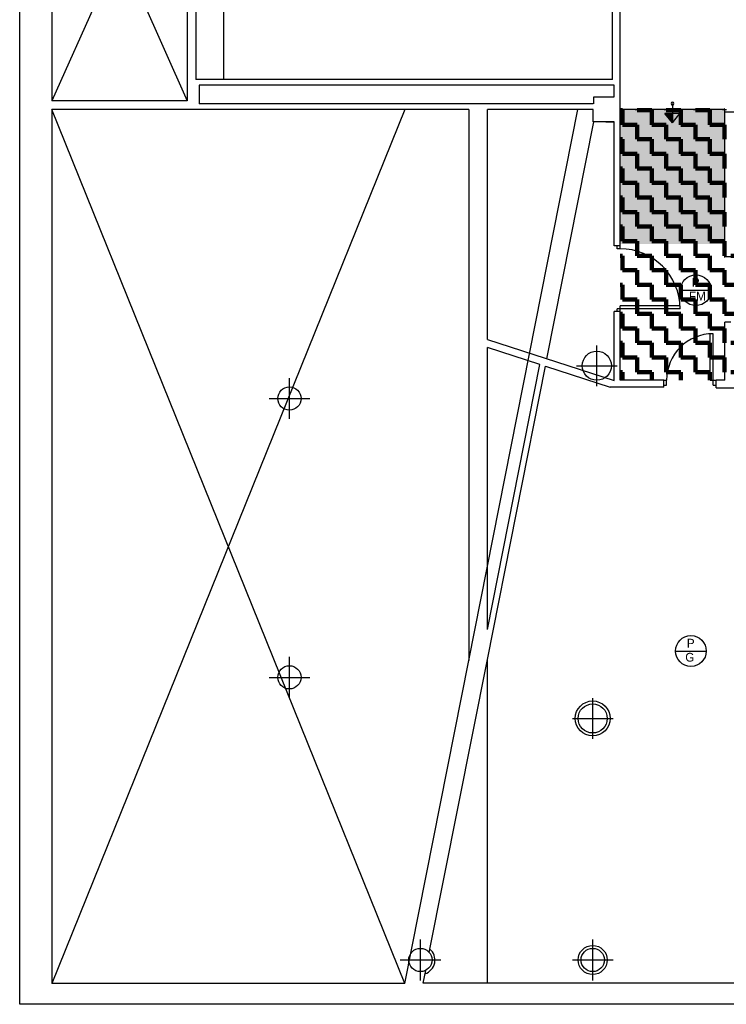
# Model space of a CAD drawing. Header units: metres. Extents: x -1 to 438, y -6 to 53.
# Tile 2 of 10: x 391 to 403, y 13 to 30. Entities that reach past the tile are written whole.
import ezdxf

# ---------------------------------------------------------------- set-up
doc = ezdxf.new("R2010")
doc.units = ezdxf.units.M
doc.linetypes.add('CONTINUA', pattern=[0])
for name, color, linetype, lineweight in [('PA MURS ACTUAL', 7, 'CONTINUA', 25), ('PA PAVIMENT ENDERROCAT', 7, 'CONTINUA', 25), ('PA SOSTRE ENDERROCAT', 7, 'CONTINUA', 25)]:
    doc.layers.add(name, color=color, linetype=linetype, lineweight=lineweight)
doc.styles.add('Century Gothic', font='txt')

# ---------------------------------------------------------------- blocks, each defined once
blk = doc.blocks.new('OBJETO_COMPLEJO_0')
at = {"layer": 'PA MURS ACTUAL', "transparency": 33554687}
for start, end in [(90, 270), (270, 90)]:
    blk.add_arc((402.357, 28.364), 0.025, start, end, dxfattribs=at)

msp = doc.modelspace()

# ---------------------------------------------------------------- hatches: boundary and pattern name
at = {"layer": 'PA PAVIMENT ENDERROCAT', "linetype": 'CONTINUA', "lineweight": 25, "transparency": 33554508}
h = msp.add_hatch(color=7, dxfattribs=at)
h.set_gradient(color1=(222, 222, 133), color2=(222, 222, 133), one_color=1, name='INVSPHERICAL')
h.paths.add_polyline_path([(401.457, 28.267), (401.457, 25.95), (403.257, 25.95), (403.257, 28.267)], flags=0)
at = {"layer": 'PA SOSTRE ENDERROCAT', "linetype": 'CONTINUA', "lineweight": 200, "transparency": 33554687}
h = msp.add_hatch(dxfattribs=at)
h.set_pattern_fill('TRAMA', color=41, scale=0.25, style=0, pattern_type=2)
h.set_pattern_definition([(0, (0.5, 0.5), (0.25, 0.25), [0.25, -0.25]), (90, (0.5, 0.5), (-0.25, 0.25), [0.25, -0.25])])
h.paths.add_polyline_path([(405.607, 26.05), (404.807, 26.05), (404.807, 25.95), (403.357, 25.95), (403.357, 25.73), (403.257, 25.73), (403.257, 28.267), (401.457, 28.267), (401.457, 23.61), (403.257, 23.61), (403.257, 24.61), (403.357, 24.61), (403.357, 23.65), (404.417, 23.65), (404.417, 24.35), (404.437, 24.35), (410.567, 24.35), (410.567, 24.9), (410.827, 24.9), (410.827, 24.26), (414.437, 24.26), (414.437, 24.33), (421.137, 24.33), (421.137, 25.889), (416.927, 25.889), (416.927, 27.699), (416.927, 27.699), (416.927, 28.229), (415.947, 28.229), (415.947, 27.699), (415.947, 27.699), (415.947, 25.889), (415.777, 25.889), (415.777, 25.989), (410.827, 25.99), (410.827, 25.85), (410.677, 25.85), (410.677, 25.95), (409.827, 25.95), (409.827, 26.05), (409.027, 26.05), (409.027, 25.95), (405.607, 25.95)], flags=0)

# ---------------------------------------------------------------- linework, layer by layer
at = {"layer": 'PA MURS ACTUAL', "transparency": 33554687}
for p, q in [((391.144, 12.888), (391.144, 52.729)), ((394.652, 28.78), (394.652, 36.789)), ((394.172, 33.782), (394.172, 28.78)), ((391.697, 33.632), (391.697, 28.41)), ((394.022, 33.632), (394.022, 28.41)), ((401.327, 28.78), (401.327, 32.91)), ((401.457, 25.92), (401.457, 32.91)), ((401.327, 28.78), (394.172, 28.78)), ((401.357, 28.68), (394.227, 28.68)), ((394.227, 28.68), (394.227, 28.36)), ((401.357, 28.48), (401.357, 28.68)), ((401.007, 28.48), (401.357, 28.48)), ((401.007, 28.36), (401.007, 28.48)), ((394.022, 28.41), (391.697, 28.41)), ((398.857, 28.26), (391.697, 28.26)), ((391.697, 28.26), (391.697, 13.248)), ((400.997, 28.36), (394.227, 28.36)), ((398.857, 28.26), (398.857, 18.794)), ((400.997, 28.26), (399.177, 28.26)), ((399.177, 24.312), (399.177, 28.26)), ((400.997, 28.05), (400.997, 28.26)), ((401.457, 28.267), (403.257, 28.267)), ((402.357, 28.364), (402.357, 28.033)), ((403.257, 28.22), (403.257, 28.267)), ((402.486, 28.194), (402.226, 28.192)), ((403.257, 25.73), (403.257, 28.22)), ((403.257, 28.22), (405.437, 28.22)), ((401.357, 28.05), (400.997, 28.05)), ((401.211, 28.05), (401.357, 28.05)), ((401.357, 25.92), (401.357, 28.05)), ((401.457, 25.92), (401.357, 25.92)), ((401.407, 25.87), (401.407, 25.92)), ((401.457, 25.87), (401.457, 25.92)), ((401.457, 25.87), (401.407, 25.87)), ((403.357, 25.73), (403.257, 25.73)), ((401.457, 24.79), (401.457, 24.89)), ((402.486, 24.89), (401.457, 24.89)), ((401.357, 23.604), (401.357, 24.79)), ((401.457, 24.79), (401.357, 24.79)), ((402.487, 24.84), (401.407, 24.84)), ((401.407, 24.79), (401.407, 24.84)), ((401.457, 23.61), (401.457, 24.79)), ((403.257, 23.61), (403.257, 24.61)), ((403.357, 24.61), (403.257, 24.61)), ((403.007, 23.61), (403.007, 24.408)), ((403.057, 23.525), (403.057, 24.41)), ((399.177, 24.312), (401.357, 23.604)), ((399.177, 19.329), (399.177, 24.175)), ((400.079, 23.882), (399.177, 24.175)), ((399.177, 19.329), (400.079, 23.882)), ((399.177, 18.814), (400.175, 23.851)), ((400.175, 23.851), (401.287, 23.49)), ((402.207, 23.61), (401.457, 23.61)), ((402.207, 23.49), (402.207, 23.61)), ((402.207, 23.61), (402.257, 23.61)), ((402.207, 23.525), (402.257, 23.525)), ((402.257, 23.525), (402.257, 23.61)), ((403.007, 23.61), (403.107, 23.61)), ((403.057, 23.525), (403.107, 23.525)), ((403.257, 23.61), (403.107, 23.61)), ((403.107, 23.48), (403.107, 23.61)), ((402.207, 23.49), (401.287, 23.49)), ((403.107, 23.48), (406.022, 23.48)), ((397.758, 13.248), (398.857, 18.794)), ((398.179, 13.779), (399.177, 18.814)), ((398.074, 13.25), (398.118, 13.472)), ((397.758, 13.248), (391.697, 13.248)), ((421.242, 13.25), (398.074, 13.25)), ((424.3, 12.888), (391.144, 12.888))]:
    msp.add_line(p, q, dxfattribs=at)
at = {"layer": 'PA MURS ACTUAL', "color": 180, "linetype": 'CONTINUA', "transparency": 33554687}
for p, q in [((394.022, 33.632), (391.697, 28.41)), ((391.697, 33.632), (394.022, 28.41)), ((397.758, 28.26), (391.697, 13.248)), ((397.758, 13.248), (391.697, 28.26)), ((398.857, 18.794), (400.732, 28.26)), ((400.2, 23.979), (401.007, 28.05)), ((401.057, 23.51), (401.057, 24.21)), ((400.707, 23.86), (401.407, 23.86)), ((395.777, 22.946), (395.777, 23.646)), ((395.427, 23.296), (396.127, 23.296)), ((395.777, 18.156), (395.777, 18.856)), ((395.427, 18.506), (396.127, 18.506)), ((400.987, 17.45), (400.987, 18.15)), ((400.637, 17.8), (401.337, 17.8)), ((398.027, 13.3), (398.027, 14)), ((400.987, 13.3), (400.987, 14)), ((397.677, 13.65), (398.377, 13.65)), ((400.637, 13.65), (401.337, 13.65))]:
    msp.add_line(p, q, dxfattribs=at)
at = {"layer": 'PA MURS ACTUAL', "linetype": 'CONTINUA', "transparency": 33554687}
for q in [(402.226, 28.192), (402.486, 28.194)]:
    msp.add_line((402.357, 28.033), q, dxfattribs=at)
at = {"layer": 'PA MURS ACTUAL', "color": 7, "linetype": 'CONTINUA', "lineweight": 25, "transparency": 33554687}
for p, q in [((402.495, 25.157), (403.023, 25.157)), ((402.41, 18.958), (402.938, 18.958))]:
    msp.add_line(p, q, dxfattribs=at)
at = {"layer": 'PA MURS ACTUAL', "color": 180, "transparency": 33554687}
msp.add_line((399.177, 13.25), (399.177, 18.814), dxfattribs=at)
at = {"layer": 'PA MURS ACTUAL', "color": 7, "linetype": 'CONTINUA', "lineweight": 25, "transparency": 33554687}
for centre in [(402.759, 25.157), (402.674, 18.958)]:
    msp.add_circle(centre, 0.264, dxfattribs=at)
at = {"layer": 'PA MURS ACTUAL', "transparency": 33554687}
for centre, radius in [((401.057, 23.86), 0.25), ((395.777, 23.296), 0.2), ((395.777, 18.506), 0.2), ((400.987, 17.8), 0.3), ((400.987, 17.8), 0.25), ((400.987, 13.65), 0.25), ((398.027, 13.65), 0.2), ((400.987, 13.65), 0.2)]:
    msp.add_circle(centre, radius, dxfattribs=at)
for centre, radius, start, end in [((410.479, 28.372), 8.249, 181.2492, 181.3016), ((410.479, 28.372), 8.239, 181.2502, 181.3903), ((410.479, 28.372), 8.229, 181.2512, 181.4794), ((410.479, 28.372), 8.219, 181.2522, 181.5689), ((410.479, 28.372), 8.209, 181.2532, 181.6588), ((410.479, 28.372), 8.199, 181.2542, 181.7491), ((410.479, 28.372), 8.189, 181.2553, 181.8398), ((410.479, 28.372), 8.179, 181.2563, 181.9309), ((410.479, 28.372), 8.169, 181.2573, 182.0224), ((410.479, 28.372), 8.159, 181.2583, 182.1144), ((410.479, 28.372), 8.149, 181.2593, 182.2068), ((410.479, 28.372), 8.139, 181.2603, 182.2995), ((401.457, 24.84), 1.03, 0, 90), ((403.057, 23.61), 0.8, 90, 180), ((398.027, 13.65), 0.25, 288.6204, 48.9663)]:
    msp.add_arc(centre, radius, start, end, dxfattribs=at)

# ---------------------------------------------------------------- block references
msp.add_blockref('OBJETO_COMPLEJO_0', (0, 0), dxfattribs=at)

# ---------------------------------------------------------------- texts
at = {"layer": 'PA MURS ACTUAL', "color": 7, "linetype": 'CONTINUA', "lineweight": 25, "transparency": 33554687, "char_height": 0.15, "attachment_point": 7, "style": 'Century Gothic'}
for s, insert, width in [('P', (402.689, 25.217), 0.1975), ('FM', (402.64, 24.98), 0.37), ('P', (402.604, 19.018), 0.1975), ('G', (402.577, 18.774), 0.2575)]:
    msp.add_mtext(s, dxfattribs=dict(at, insert=insert, width=width))

doc.saveas('drawing.dxf')
